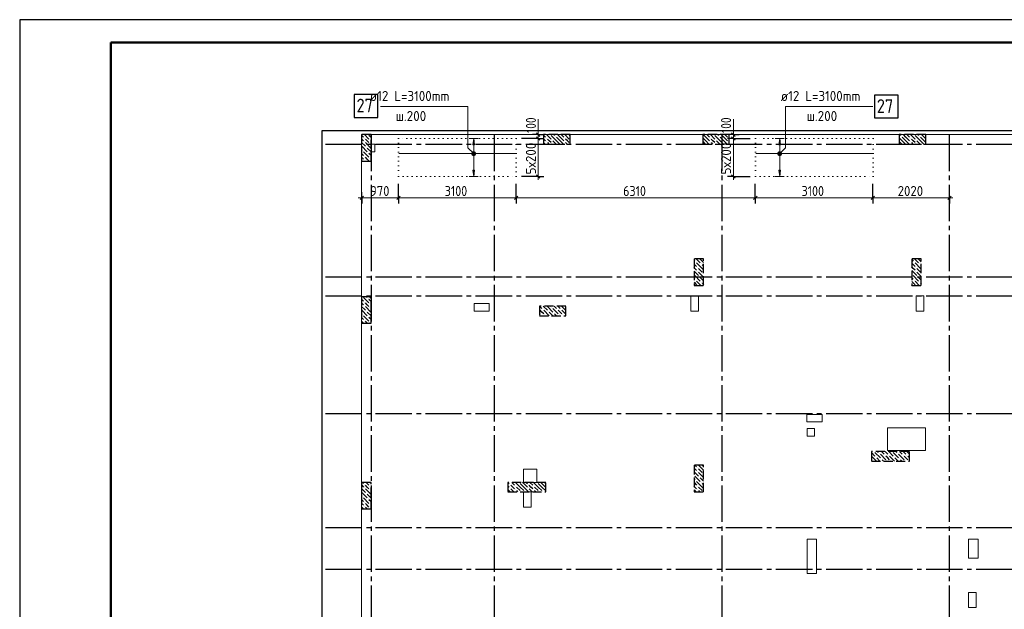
# Model space of a CAD drawing. Header units: millimetres. Extents: x 0 to 50400, y -76 to 35640.
# Tile 2 of 10: x 0 to 25967, y 20107 to 35640. Entities that reach past the tile are written whole.
import ezdxf

# ---------------------------------------------------------------- set-up
doc = ezdxf.new("R2010")
doc.units = ezdxf.units.MM
for name, pattern in [('______2', [324, 240, -84]), ('______5', [1320, 960, -120, 120, -120]), ('______9', [120, 0, -120])]:
    doc.linetypes.add(name, pattern=pattern)
for name, color, linetype, lineweight in [('Standard', 7, 'Continuous', 25), ('ДОП Верх по Х', 7, 'Continuous', 25), ('ЖБ Перекрытие верхний уровень', 7, 'Continuous', 35), ('ЖБ Пилон', 7, 'Continuous', 35), ('Общий01', 7, 'Continuous', 13), ('Позиционная метка номер позиции', 7, 'Continuous', 13), ('Размерная линия_ общее', 7, 'Continuous', 13), ('Тени', 7, 'Continuous', 13)]:
    doc.layers.add(name, color=color, linetype=linetype, lineweight=lineweight)
doc.layers.add('Оси', color=7, linetype='______5', true_color=0x656565)
doc.styles.add('ISOCPEUR', font='txt')

msp = doc.modelspace()

# ---------------------------------------------------------------- hatches: boundary and pattern name
at = {"layer": 'ДОП Верх по Х', "linetype": 'Continuous', "lineweight": 13, "transparency": 33554687}
for points in [[(11997, 32344), (11973, 32512), (11949, 32344)], [(20068, 32344), (20044, 32512), (20020, 32344)]]:
    msp.add_hatch(color=7, dxfattribs=at).paths.add_polyline_path(points)
for points in [[(11997, 31680), (11973, 31512), (11949, 31680)], [(20068, 31680), (20044, 31512), (20020, 31680)]]:
    msp.add_hatch(color=7, dxfattribs=at).paths.add_polyline_path(points, flags=16)
at = {"layer": 'ЖБ Пилон', "linetype": 'Continuous', "lineweight": -3, "transparency": 33554687}
for points in [[(9087, 32521), (9092, 32526), (9096, 32521), (9092, 32516)], [(9231, 32473), (9236, 32478), (9240, 32473), (9236, 32468)], [(13887, 32521), (13892, 32526), (13896, 32521), (13892, 32516)], [(14031, 32473), (14036, 32478), (14040, 32473), (14036, 32468)], [(14127, 32569), (14132, 32574), (14136, 32569), (14132, 32564)], [(14367, 32521), (14372, 32526), (14376, 32521), (14372, 32516)], [(14511, 32473), (14515, 32478), (14515, 32469)], [(18207, 32521), (18212, 32526), (18216, 32521), (18212, 32516)], [(18351, 32473), (18356, 32478), (18360, 32473), (18356, 32468)], [(18447, 32569), (18452, 32574), (18456, 32569), (18452, 32564)], [(18687, 32521), (18692, 32526), (18696, 32521), (18692, 32516)], [(23247, 32569), (23252, 32574), (23256, 32569), (23252, 32564)], [(23487, 32521), (23492, 32526), (23496, 32521), (23492, 32516)], [(23631, 32473), (23636, 32478), (23640, 32473), (23636, 32468)], [(23727, 32569), (23732, 32574), (23736, 32569), (23732, 32564)], [(9087, 32425), (9092, 32430), (9096, 32425), (9092, 32421)], [(9135, 32281), (9140, 32286), (9144, 32281), (9140, 32276)], [(9231, 32377), (9236, 32382), (9240, 32377), (9236, 32372)], [(13887, 32425), (13892, 32430), (13896, 32425), (13892, 32421)], [(14031, 32377), (14036, 32382), (14040, 32377), (14036, 32372)], [(14367, 32425), (14372, 32430), (14376, 32425), (14372, 32421)], [(14511, 32377), (14515, 32382), (14515, 32373)], [(18207, 32425), (18212, 32430), (18216, 32425), (18212, 32421)], [(18351, 32377), (18356, 32382), (18360, 32377), (18356, 32372)], [(18687, 32425), (18692, 32430), (18696, 32425), (18692, 32421)], [(23487, 32425), (23492, 32430), (23496, 32425), (23492, 32421)], [(23631, 32377), (23636, 32382), (23640, 32377), (23636, 32372)], [(9039, 32185), (9044, 32190), (9048, 32185), (9044, 32181)], [(9087, 32041), (9092, 32046), (9096, 32041), (9092, 32036)], [(9087, 31945), (9092, 31950), (9096, 31945), (9092, 31941)], [(9183, 32137), (9188, 32142), (9192, 32137), (9188, 32132)], [(9231, 31993), (9236, 31998), (9240, 31993), (9236, 31988)], [(17823, 29257), (17828, 29262), (17832, 29257), (17828, 29252)], [(17871, 29113), (17876, 29118), (17880, 29113), (17876, 29108)], [(17967, 29209), (17972, 29214), (17976, 29209), (17972, 29204)], [(23583, 29257), (23588, 29262), (23592, 29257), (23588, 29252)], [(23631, 29113), (23636, 29118), (23640, 29113), (23636, 29108)], [(23727, 29209), (23732, 29214), (23736, 29209), (23732, 29204)], [(17871, 29017), (17876, 29022), (17880, 29017), (17876, 29012)], [(17919, 28873), (17924, 28878), (17928, 28873), (17924, 28868)], [(18015, 28969), (18020, 28974), (18024, 28969), (18020, 28964)], [(23535, 28921), (23540, 28926), (23544, 28921), (23540, 28916)], [(23631, 29017), (23636, 29022), (23640, 29017), (23636, 29012)], [(23679, 28873), (23684, 28878), (23688, 28873), (23684, 28868)], [(23775, 28969), (23775, 28970), (23775, 28969)], [(17823, 28777), (17828, 28782), (17832, 28777), (17828, 28772)], [(17967, 28729), (17972, 28734), (17976, 28729), (17972, 28724)], [(23583, 28777), (23588, 28782), (23592, 28777), (23588, 28772)], [(23727, 28729), (23732, 28734), (23736, 28729), (23732, 28724)], [(9045, 28342), (9044, 28341), (9042, 28342)], [(9087, 28201), (9092, 28206), (9096, 28201), (9092, 28196)], [(9087, 28105), (9092, 28110), (9096, 28105), (9092, 28101)], [(9183, 28297), (9188, 28302), (9192, 28297), (9188, 28292)], [(9231, 28153), (9236, 28158), (9240, 28153), (9236, 28148)], [(9231, 28057), (9236, 28062), (9240, 28057), (9236, 28052)], [(14031, 28057), (14036, 28062), (14040, 28057), (14036, 28052)], [(9039, 27865), (9044, 27870), (9048, 27865), (9044, 27861)], [(9135, 27961), (9140, 27966), (9144, 27961), (9140, 27956)], [(9183, 27817), (9188, 27822), (9192, 27817), (9188, 27812)], [(13743, 27865), (13748, 27870), (13752, 27865), (13748, 27861)], [(13791, 28009), (13796, 28014), (13800, 28009), (13796, 28005)], [(13839, 27865), (13844, 27870), (13848, 27865), (13844, 27861)], [(13935, 27961), (13940, 27966), (13944, 27961), (13940, 27956)], [(14079, 27913), (14084, 27918), (14088, 27913), (14084, 27908)], [(14175, 28009), (14180, 28014), (14184, 28009), (14180, 28005)], [(14223, 27865), (14228, 27870), (14232, 27865), (14228, 27861)], [(14271, 28009), (14276, 28014), (14280, 28009), (14276, 28005)], [(14319, 27865), (14324, 27870), (14328, 27865), (14324, 27861)], [(9087, 27721), (9092, 27726), (9096, 27721), (9092, 27716)], [(9231, 27673), (9236, 27678), (9240, 27673), (9236, 27668)], [(22533, 24262), (22532, 24261), (22530, 24262)], [(22671, 24217), (22676, 24222), (22680, 24217), (22676, 24212)], [(22815, 24169), (22820, 24174), (22824, 24169), (22820, 24165)], [(22911, 24169), (22916, 24174), (22920, 24169), (22916, 24165)], [(23013, 24262), (23012, 24261), (23010, 24262)], [(23151, 24217), (23156, 24222), (23160, 24217), (23156, 24212)], [(23295, 24169), (23300, 24174), (23304, 24169), (23300, 24165)], [(23391, 24169), (23396, 24174), (23400, 24169), (23396, 24165)], [(22479, 24025), (22484, 24030), (22488, 24025), (22484, 24021)], [(22575, 24121), (22580, 24126), (22584, 24121), (22580, 24116)], [(22719, 24073), (22724, 24078), (22728, 24073), (22724, 24068)], [(22863, 24025), (22868, 24030), (22872, 24025), (22868, 24021)], [(22959, 24025), (22964, 24030), (22968, 24025), (22964, 24021)], [(23055, 24121), (23060, 24126), (23064, 24121), (23060, 24116)], [(23199, 24073), (23204, 24078), (23208, 24073), (23204, 24068)], [(23343, 24025), (23348, 24030), (23352, 24025), (23348, 24021)], [(23439, 24025), (23444, 24030), (23448, 24025), (23444, 24021)], [(17871, 23833), (17876, 23838), (17880, 23833), (17876, 23828)], [(17871, 23737), (17876, 23742), (17880, 23737), (17876, 23732)], [(18015, 23689), (18020, 23694), (18024, 23689), (18020, 23685)], [(9087, 23401), (9092, 23406), (9096, 23401), (9092, 23396)], [(12927, 23401), (12932, 23406), (12936, 23401), (12932, 23396)], [(13167, 23449), (13170, 23452), (13173, 23452), (13176, 23449), (13172, 23445)], [(13407, 23401), (13412, 23406), (13416, 23401), (13412, 23396)], [(13647, 23449), (13650, 23452), (13653, 23452), (13656, 23449), (13652, 23445)], [(17823, 23497), (17828, 23502), (17832, 23497), (17828, 23492)], [(17919, 23593), (17924, 23598), (17928, 23593), (17924, 23588)], [(17967, 23449), (17972, 23454), (17976, 23449), (17972, 23445)], [(9087, 23305), (9092, 23310), (9096, 23305), (9092, 23301)], [(9135, 23161), (9140, 23166), (9144, 23161), (9140, 23156)], [(9231, 23353), (9236, 23358), (9240, 23353), (9236, 23348)], [(9231, 23257), (9236, 23262), (9240, 23257), (9236, 23252)], [(12927, 23305), (12932, 23310), (12936, 23305), (12932, 23301)], [(13071, 23353), (13076, 23358), (13080, 23353), (13076, 23348)], [(13071, 23257), (13076, 23262), (13080, 23257), (13076, 23252)], [(13215, 23209), (13220, 23214), (13224, 23209), (13220, 23205)], [(13311, 23209), (13316, 23214), (13320, 23209), (13316, 23205)], [(13407, 23305), (13412, 23310), (13416, 23305), (13412, 23301)], [(13551, 23353), (13556, 23358), (13560, 23353), (13556, 23348)], [(13551, 23257), (13556, 23262), (13560, 23257), (13556, 23252)], [(13695, 23209), (13700, 23214), (13704, 23209), (13700, 23205)], [(13791, 23209), (13796, 23214), (13800, 23209), (13796, 23205)], [(17871, 23353), (17876, 23358), (17880, 23353), (17876, 23348)], [(17871, 23257), (17876, 23262), (17880, 23257), (17876, 23252)], [(18015, 23209), (18020, 23214), (18024, 23209), (18020, 23205)], [(9039, 23065), (9044, 23070), (9048, 23065), (9044, 23061)], [(9087, 22921), (9092, 22926), (9096, 22921), (9092, 22916)], [(9183, 23017), (9188, 23022), (9192, 23017), (9188, 23012)], [(9231, 22873), (9236, 22878), (9240, 22873), (9236, 22868)], [(9087, 22825), (9092, 22830), (9096, 22825), (9092, 22821)], [(9231, 22777), (9236, 22782), (9240, 22777), (9236, 22772)]]:
    msp.add_hatch(color=7, dxfattribs=at).paths.add_polyline_path(points, flags=16)
at = {"layer": 'Позиционная метка номер позиции', "linetype": 'Continuous', "lineweight": 13, "transparency": 33554687}
for points in [[(11935, 32074), (11987, 32164), (11921, 32099)], [(11921, 32099), (11987, 32164), (11959, 32164)], [(11921, 32099), (11959, 32164), (11921, 32126)], [(11921, 32126), (11959, 32164), (11935, 32151)], [(11935, 32074), (12011, 32151), (11987, 32164)], [(11959, 32060), (12011, 32151), (11935, 32074)], [(11959, 32060), (12025, 32126), (12011, 32151)], [(11987, 32060), (12025, 32126), (11959, 32060)], [(11987, 32060), (12025, 32099), (12025, 32126)], [(12025, 32099), (11987, 32060), (12011, 32074)], [(19993, 32126), (20083, 32074), (20006, 32151)], [(19993, 32099), (20058, 32060), (19993, 32126)], [(19993, 32126), (20058, 32060), (20083, 32074)], [(20031, 32060), (19993, 32099), (20006, 32074)], [(19993, 32099), (20031, 32060), (20058, 32060)], [(20006, 32151), (20096, 32099), (20031, 32164)], [(20006, 32151), (20083, 32074), (20096, 32099)], [(20031, 32164), (20096, 32099), (20096, 32126)], [(20031, 32164), (20096, 32126), (20058, 32164)], [(20058, 32164), (20096, 32126), (20083, 32151)]]:
    msp.add_hatch(color=7, dxfattribs=at).paths.add_polyline_path(points)

# ---------------------------------------------------------------- linework, layer by layer
at = {"layer": 'Standard', "color": 7, "linetype": 'Continuous', "lineweight": 25, "transparency": 33554687}
msp.add_line((2400, 35040), (2400, 1270), dxfattribs=at)
msp.add_lwpolyline([(0, 0), (50400, 0), (50400, 35640), (0, 35640), (0, 0)], close=True, dxfattribs=at)
at = {"layer": 'Standard', "color": 7, "linetype": 'Continuous', "lineweight": 50, "transparency": 33554687}
msp.add_lwpolyline([(2400, 35040), (49800, 35040), (49800, 600), (2400, 600), (2400, 35040)], close=True, dxfattribs=at)
at = {"layer": 'Standard', "color": 254, "linetype": 'Continuous', "lineweight": -3, "true_color": 0xc4c4ff, "transparency": 33554687}
msp.add_lwpolyline([(7965, 10212), (40365, 10212), (40365, 32712), (7965, 32712), (7965, 10212)], dxfattribs=at)
at = {"layer": 'ДОП Верх по Х', "color": 251, "linetype": 'Continuous', "lineweight": 13, "true_color": 0x494949, "transparency": 33554687}
for p, q in [((11973, 32512), (11853, 32512)), ((11973, 32512), (11949, 32344)), ((11997, 32344), (11973, 32512)), ((11973, 32512), (12093, 32512)), ((11973, 32512), (11973, 32512)), ((20044, 32512), (19924, 32512)), ((20044, 32512), (20020, 32344)), ((20068, 32344), (20044, 32512)), ((20044, 32512), (20164, 32512)), ((20044, 32512), (20044, 32512)), ((11949, 32344), (11997, 32344)), ((11973, 31680), (11973, 32344)), ((20020, 32344), (20068, 32344)), ((20044, 31680), (20044, 32344)), ((11973, 31512), (11949, 31680)), ((11949, 31680), (11997, 31680)), ((11997, 31680), (11973, 31512)), ((20044, 31512), (20020, 31680)), ((20020, 31680), (20068, 31680)), ((20068, 31680), (20044, 31512)), ((11973, 31512), (11853, 31512)), ((11973, 31512), (12093, 31512)), ((11973, 31512), (11973, 31512)), ((20044, 31512), (19924, 31512)), ((20044, 31512), (20164, 31512)), ((20044, 31512), (20044, 31512))]:
    msp.add_line(p, q, dxfattribs=at)
at = {"layer": 'ДОП Верх по Х', "color": 7, "linetype": 'Continuous', "lineweight": 18, "transparency": 33554687}
for p, q in [((13084, 32112), (9996, 32112)), ((22499, 32112), (19411, 32112))]:
    msp.add_line(p, q, dxfattribs=at)
at = {"layer": 'ДОП Верх по Х', "color": 7, "linetype": 'Continuous', "lineweight": 25, "transparency": 33554687}
for points in [[(8823, 33067), (9447, 33067), (9447, 33667), (8823, 33667), (8823, 33067)], [(22545, 33053), (23169, 33053), (23169, 33653), (22545, 33653), (22545, 33053)]]:
    msp.add_lwpolyline(points, dxfattribs=at)
at = {"layer": 'ЖБ Перекрытие верхний уровень', "color": 7, "linetype": 'Continuous', "lineweight": 18, "transparency": 33554687}
for p, q in [((30365, 32612), (9015, 32612)), ((9015, 32612), (9015, 13862)), ((9365, 32362), (9265, 32362)), ((9265, 32362), (9265, 32162)), ((9365, 32162), (9365, 32362)), ((9265, 32162), (9365, 32162)), ((17904, 28362), (17704, 28362)), ((17704, 28362), (17704, 27962)), ((17904, 27962), (17904, 28362)), ((23845, 28362), (23645, 28362)), ((23645, 28362), (23645, 27962)), ((23845, 27962), (23845, 28362)), ((12385, 28162), (11985, 28162)), ((11985, 28162), (11985, 27962)), ((12385, 27962), (12385, 28162)), ((11985, 27962), (12385, 27962)), ((17704, 27962), (17904, 27962)), ((23645, 27962), (23845, 27962)), ((21163, 25242), (20763, 25242)), ((20763, 25242), (20763, 25042)), ((21163, 25042), (21163, 25242)), ((20763, 25042), (21163, 25042)), ((20964, 24872), (20764, 24872)), ((20764, 24872), (20764, 24672)), ((20764, 24672), (20964, 24672)), ((20964, 24672), (20964, 24872)), ((23885, 24892), (22885, 24892)), ((22885, 24892), (22885, 24292)), ((23885, 24292), (23885, 24892)), ((22885, 24292), (23885, 24292)), ((13641, 23802), (13291, 23802)), ((13291, 23802), (13291, 23452)), ((13641, 23452), (13641, 23802)), ((13291, 23452), (13641, 23452)), ((13486, 23202), (13286, 23202)), ((13286, 23202), (13286, 22802)), ((13486, 22802), (13486, 23202)), ((13286, 22802), (13486, 22802)), ((21015, 21952), (20765, 21952)), ((20765, 21952), (20765, 21052)), ((21015, 21052), (21015, 21952)), ((25275, 21952), (25025, 21952)), ((25025, 21952), (25025, 21452)), ((25275, 21452), (25275, 21952)), ((25025, 21452), (25275, 21452)), ((20765, 21052), (21015, 21052)), ((25225, 20552), (25025, 20552)), ((25025, 20552), (25025, 20152)), ((25225, 20152), (25225, 20552)), ((25025, 20152), (25225, 20152))]:
    msp.add_line(p, q, dxfattribs=at)
at = {"layer": 'ЖБ Пилон', "color": 253, "linetype": '______2', "lineweight": -3, "true_color": 0xa0a0a0, "transparency": 33554687}
for p, q in [((9265, 32612), (9015, 32612)), ((9015, 32612), (9015, 31912)), ((9265, 31912), (9265, 32612)), ((14515, 32612), (13815, 32612)), ((13815, 32612), (13815, 32362)), ((14515, 32362), (14515, 32612)), ((18715, 32612), (18015, 32612)), ((18015, 32612), (18015, 32362)), ((18715, 32362), (18715, 32612)), ((23895, 32612), (23195, 32612)), ((23195, 32612), (23195, 32362)), ((23895, 32362), (23895, 32612)), ((13815, 32362), (14515, 32362)), ((18015, 32362), (18715, 32362)), ((23195, 32362), (23895, 32362)), ((9015, 31912), (9265, 31912)), ((18035, 29342), (17785, 29342)), ((17785, 29342), (17785, 28642)), ((18035, 28642), (18035, 29342)), ((23775, 29342), (23525, 29342)), ((23525, 29342), (23525, 28642)), ((23775, 28642), (23775, 29342)), ((17785, 28642), (18035, 28642)), ((23525, 28642), (23775, 28642)), ((9265, 28342), (9015, 28342)), ((9015, 28342), (9015, 27642)), ((9265, 27642), (9265, 28342)), ((14405, 28092), (13705, 28092)), ((13705, 28092), (13705, 27842)), ((14405, 27842), (14405, 28092)), ((13705, 27842), (14405, 27842)), ((9015, 27642), (9265, 27642)), ((23465, 24262), (22465, 24262)), ((22465, 24262), (22465, 24012)), ((23465, 24012), (23465, 24262)), ((18035, 23902), (17785, 23902)), ((17785, 23902), (17785, 23202)), ((18035, 23202), (18035, 23902)), ((22465, 24012), (23465, 24012)), ((9265, 23452), (9015, 23452)), ((9015, 23452), (9015, 22752)), ((9265, 22752), (9265, 23452)), ((13875, 23452), (12875, 23452)), ((12875, 23452), (12875, 23202)), ((13875, 23202), (13875, 23452)), ((12875, 23202), (13875, 23202)), ((17785, 23202), (18035, 23202)), ((9015, 22752), (9265, 22752))]:
    msp.add_line(p, q, dxfattribs=at)
at = {"layer": 'ЖБ Пилон', "color": 253, "linetype": 'Continuous', "lineweight": -3, "true_color": 0xa0a0a0, "transparency": 33554687}
for p, q in [((9015, 32598), (9068, 32545)), ((9015, 32502), (9068, 32449)), ((9096, 32612), (9212, 32497)), ((9164, 32449), (9116, 32497)), ((9265, 32540), (9212, 32593)), ((13815, 32598), (13868, 32545)), ((13815, 32502), (13868, 32449)), ((13896, 32612), (14012, 32497)), ((13964, 32449), (13916, 32497)), ((14156, 32449), (14012, 32593)), ((14088, 32612), (14108, 32593)), ((14156, 32545), (14252, 32449)), ((14252, 32545), (14184, 32612)), ((14252, 32545), (14348, 32449)), ((14280, 32612), (14348, 32545)), ((14376, 32612), (14492, 32497)), ((14444, 32449), (14396, 32497)), ((14515, 32570), (14492, 32593)), ((18015, 32526), (18092, 32449)), ((18092, 32545), (18024, 32612)), ((18092, 32545), (18188, 32449)), ((18120, 32612), (18188, 32545)), ((18216, 32612), (18332, 32497)), ((18284, 32449), (18236, 32497)), ((18476, 32449), (18332, 32593)), ((18408, 32612), (18428, 32593)), ((18476, 32545), (18572, 32449)), ((18572, 32545), (18504, 32612)), ((18572, 32545), (18668, 32449)), ((18600, 32612), (18668, 32545)), ((18696, 32612), (18715, 32594)), ((23276, 32449), (23195, 32530)), ((23208, 32612), (23228, 32593)), ((23276, 32545), (23372, 32449)), ((23372, 32545), (23304, 32612)), ((23372, 32545), (23468, 32449)), ((23400, 32612), (23468, 32545)), ((23496, 32612), (23612, 32497)), ((23564, 32449), (23516, 32497)), ((23756, 32449), (23612, 32593)), ((23688, 32612), (23708, 32593)), ((23756, 32545), (23852, 32449)), ((23852, 32545), (23784, 32612)), ((23852, 32545), (23895, 32502)), ((23880, 32612), (23895, 32598)), ((9015, 32406), (9116, 32305)), ((9020, 32209), (9015, 32214)), ((9020, 32305), (9164, 32161)), ((9116, 32401), (9260, 32257)), ((9212, 32401), (9164, 32449)), ((9164, 32257), (9265, 32156)), ((9260, 32449), (9265, 32444)), ((9260, 32353), (9265, 32348)), ((13815, 32406), (13858, 32362)), ((13916, 32401), (13954, 32362)), ((14012, 32401), (13964, 32449)), ((14060, 32449), (14147, 32362)), ((14156, 32449), (14242, 32362)), ((14252, 32449), (14338, 32362)), ((14396, 32401), (14434, 32362)), ((14492, 32401), (14444, 32449)), ((18015, 32430), (18082, 32362)), ((18092, 32449), (18178, 32362)), ((18236, 32401), (18274, 32362)), ((18332, 32401), (18284, 32449)), ((18380, 32449), (18467, 32362)), ((18476, 32449), (18562, 32362)), ((18572, 32449), (18658, 32362)), ((23195, 32434), (23267, 32362)), ((23276, 32449), (23362, 32362)), ((23372, 32449), (23458, 32362)), ((23516, 32401), (23554, 32362)), ((23612, 32401), (23564, 32449)), ((23660, 32449), (23747, 32362)), ((23756, 32449), (23842, 32362)), ((23852, 32449), (23895, 32406)), ((9015, 32118), (9068, 32065)), ((9015, 32022), (9068, 31969)), ((9068, 32161), (9212, 32017)), ((9164, 31969), (9116, 32017)), ((9212, 31921), (9164, 31969)), ((9265, 32060), (9212, 32113)), ((9260, 31969), (9265, 31964)), ((9015, 31926), (9028, 31912)), ((9116, 31921), (9124, 31912)), ((17785, 29300), (17804, 29281)), ((17785, 29204), (17852, 29137)), ((17804, 29089), (17785, 29108)), ((17852, 29041), (17804, 29089)), ((17838, 29342), (17948, 29233)), ((17996, 29089), (17852, 29233)), ((17900, 29089), (17996, 28993)), ((18035, 29242), (17948, 29329)), ((17996, 29185), (18035, 29146)), ((17996, 29089), (18035, 29050)), ((18030, 29342), (18035, 29338)), ((23525, 29320), (23564, 29281)), ((23525, 29224), (23612, 29137)), ((23564, 29089), (23525, 29128)), ((23612, 29041), (23564, 29089)), ((23598, 29342), (23708, 29233)), ((23756, 29089), (23612, 29233)), ((23660, 29089), (23756, 28993)), ((23775, 29262), (23708, 29329)), ((23756, 29185), (23775, 29166)), ((23756, 29089), (23775, 29070)), ((17785, 29012), (17900, 28897)), ((17804, 28897), (17948, 28753)), ((17900, 28993), (18035, 28858)), ((18035, 28762), (17948, 28849)), ((23525, 29032), (23660, 28897)), ((23525, 28840), (23564, 28801)), ((23564, 28897), (23708, 28753)), ((23660, 28993), (23775, 28878)), ((23775, 28782), (23708, 28849)), ((17785, 28820), (17804, 28801)), ((17785, 28724), (17852, 28657)), ((17962, 28642), (17852, 28753)), ((17996, 28705), (18035, 28666)), ((23525, 28744), (23612, 28657)), ((23530, 28642), (23525, 28648)), ((23722, 28642), (23612, 28753)), ((23756, 28705), (23775, 28686)), ((9068, 28321), (9212, 28177)), ((9142, 28342), (9164, 28321)), ((9238, 28342), (9265, 28316)), ((9015, 28278), (9068, 28225)), ((9015, 28182), (9068, 28129)), ((9015, 28086), (9116, 27985)), ((9164, 28129), (9116, 28177)), ((9116, 28081), (9260, 27937)), ((9212, 28081), (9164, 28129)), ((9265, 28220), (9212, 28273)), ((9260, 28129), (9265, 28124)), ((13713, 28092), (13772, 28033)), ((13809, 28092), (13916, 27985)), ((13916, 28081), (14060, 27937)), ((14012, 28081), (14000, 28092)), ((14096, 28092), (14156, 28033)), ((14193, 28092), (14252, 28033)), ((14289, 28092), (14396, 27985)), ((14396, 28081), (14405, 28072)), ((9020, 27889), (9015, 27894)), ((9015, 27798), (9068, 27745)), ((9020, 27985), (9164, 27841)), ((9068, 27841), (9212, 27697)), ((9164, 27937), (9265, 27836)), ((9265, 27740), (9212, 27793)), ((9260, 28033), (9265, 28028)), ((13705, 27908), (13724, 27889)), ((13772, 27937), (13724, 27985)), ((13820, 27889), (13772, 27937)), ((13820, 27985), (13962, 27842)), ((13964, 27937), (14058, 27842)), ((14060, 28033), (14204, 27889)), ((14154, 27842), (14108, 27889)), ((14252, 27937), (14204, 27985)), ((14300, 27889), (14252, 27937)), ((14300, 27985), (14405, 27880)), ((9015, 27702), (9068, 27649)), ((9164, 27649), (9116, 27697)), ((9170, 27642), (9164, 27649)), ((9260, 27649), (9265, 27644)), ((22465, 24236), (22556, 24145)), ((22556, 24241), (22700, 24097)), ((22652, 24241), (22630, 24262)), ((22700, 24193), (22844, 24049)), ((22726, 24262), (22796, 24193)), ((22823, 24262), (22892, 24193)), ((22919, 24262), (23036, 24145)), ((23036, 24241), (23180, 24097)), ((23132, 24241), (23110, 24262)), ((23180, 24193), (23324, 24049)), ((23206, 24262), (23276, 24193)), ((23303, 24262), (23372, 24193)), ((23399, 24262), (23465, 24196)), ((17806, 23902), (17852, 23857)), ((17996, 23809), (17903, 23902)), ((17998, 23902), (18035, 23866)), ((22465, 24140), (22592, 24012)), ((22604, 24097), (22688, 24012)), ((22785, 24012), (22748, 24049)), ((22892, 24097), (22844, 24145)), ((22940, 24049), (22892, 24097)), ((22940, 24145), (23072, 24012)), ((23084, 24097), (23168, 24012)), ((23265, 24012), (23228, 24049)), ((23372, 24097), (23324, 24145)), ((23420, 24049), (23372, 24097)), ((23420, 24145), (23465, 24100)), ((17804, 23809), (17785, 23828)), ((17785, 23732), (17900, 23617)), ((17852, 23761), (17804, 23809)), ((17900, 23809), (17996, 23713)), ((17900, 23713), (18035, 23578)), ((17996, 23809), (18035, 23770)), ((9015, 23382), (9068, 23329)), ((9040, 23452), (9068, 23425)), ((9164, 23329), (9116, 23377)), ((9136, 23452), (9212, 23377)), ((9265, 23420), (9232, 23452)), ((12880, 23452), (12908, 23425)), ((13004, 23329), (12956, 23377)), ((12976, 23452), (13052, 23377)), ((13196, 23329), (13072, 23452)), ((13196, 23425), (13292, 23329)), ((13292, 23425), (13264, 23452)), ((13292, 23425), (13388, 23329)), ((13360, 23452), (13388, 23425)), ((13484, 23329), (13436, 23377)), ((13456, 23452), (13532, 23377)), ((13676, 23329), (13552, 23452)), ((13676, 23425), (13772, 23329)), ((13772, 23425), (13744, 23452)), ((13772, 23425), (13868, 23329)), ((13840, 23452), (13868, 23425)), ((17785, 23540), (17804, 23521)), ((17785, 23444), (17852, 23377)), ((17804, 23617), (17948, 23473)), ((17996, 23329), (17852, 23473)), ((18035, 23482), (17948, 23569)), ((17996, 23425), (18035, 23386)), ((9015, 23286), (9116, 23185)), ((9020, 23185), (9164, 23041)), ((9116, 23281), (9260, 23137)), ((9212, 23281), (9164, 23329)), ((9164, 23137), (9265, 23036)), ((9260, 23329), (9265, 23324)), ((9260, 23233), (9265, 23228)), ((12875, 23362), (12908, 23329)), ((12875, 23266), (12938, 23202)), ((12956, 23281), (13034, 23202)), ((13052, 23281), (13004, 23329)), ((13100, 23329), (13196, 23233)), ((13100, 23233), (13130, 23202)), ((13196, 23329), (13292, 23233)), ((13292, 23329), (13418, 23202)), ((13436, 23281), (13514, 23202)), ((13532, 23281), (13484, 23329)), ((13580, 23329), (13676, 23233)), ((13580, 23233), (13610, 23202)), ((13676, 23329), (13772, 23233)), ((13772, 23329), (13875, 23226)), ((17804, 23329), (17785, 23348)), ((17785, 23252), (17834, 23202)), ((17852, 23281), (17804, 23329)), ((17900, 23329), (17996, 23233)), ((17900, 23233), (17930, 23202)), ((17996, 23329), (18035, 23290)), ((9020, 23089), (9015, 23094)), ((9015, 22998), (9068, 22945)), ((9015, 22902), (9068, 22849)), ((9068, 23041), (9212, 22897)), ((9164, 22849), (9116, 22897)), ((9265, 22940), (9212, 22993)), ((9015, 22806), (9068, 22752)), ((9116, 22801), (9164, 22752)), ((9212, 22801), (9164, 22849)), ((9260, 22849), (9265, 22844)), ((9260, 22753), (9260, 22752))]:
    msp.add_line(p, q, dxfattribs=at)
at = {"layer": 'Общий01', "color": 7, "linetype": 'Continuous', "lineweight": 13, "transparency": 33554687}
for p, q in [((13674, 32612), (13674, 33022)), ((18821, 32612), (18821, 33022))]:
    msp.add_line(p, q, dxfattribs=at)
at = {"layer": 'Оси', "color": 8, "linetype": '______5', "lineweight": -3, "transparency": 33554687}
for p, q in [((9265, 32612), (9265, 8317)), ((12515, 32612), (12515, 8317)), ((18515, 32612), (18515, 8317)), ((24515, 32612), (24515, 8317)), ((8065, 32362), (42963, 32362)), ((8065, 28862), (42963, 28862)), ((8065, 28362), (42963, 28362)), ((8065, 25262), (42963, 25262)), ((8065, 22262), (42963, 22262)), ((8065, 21162), (42963, 21162))]:
    msp.add_line(p, q, dxfattribs=at)
at = {"layer": 'Позиционная метка номер позиции', "color": 7, "linetype": 'Continuous', "lineweight": 13, "transparency": 33554687}
for p, q in [((11935, 32151), (11935, 32151)), ((11935, 32074), (11935, 32074)), ((12011, 32151), (12011, 32151)), ((12011, 32074), (12011, 32074)), ((20006, 32151), (20006, 32151)), ((20006, 32074), (20006, 32074)), ((20083, 32151), (20083, 32151)), ((20083, 32074), (20083, 32074))]:
    msp.add_line(p, q, dxfattribs=at)
for points in [[(11973, 32112), (11817, 32268), (11817, 33357), (9517, 33357)], [(20044, 32112), (20200, 32268), (20200, 33357), (22500, 33357)]]:
    msp.add_lwpolyline(points, dxfattribs=at)
for centre in [(11973, 32112), (20044, 32112)]:
    msp.add_circle(centre, 54, dxfattribs=at)
at = {"layer": 'Размерная линия_ общее', "color": 7, "linetype": 'Continuous', "lineweight": -3, "transparency": 33554687}
for p, q in [((13674, 32612), (13524, 32612)), ((13674, 32512), (13524, 32512)), ((13674, 32612), (13824, 32612)), ((13674, 32512), (13824, 32512)), ((18821, 32612), (18671, 32612)), ((18821, 32512), (18671, 32512)), ((18821, 32612), (18971, 32612)), ((18821, 32612), (18912, 32612)), ((18821, 32512), (18971, 32512)), ((18821, 32512), (19262, 32512)), ((13674, 31512), (13233, 31512)), ((13674, 31512), (13524, 31512)), ((13674, 31512), (13824, 31512)), ((18821, 31512), (18671, 31512)), ((18821, 31512), (18971, 31512)), ((18821, 31512), (19262, 31512)), ((9020, 30945), (9020, 31095)), ((9020, 30945), (9020, 31036)), ((9020, 30945), (9020, 30795)), ((9990, 30945), (9990, 31095)), ((9990, 30945), (9990, 30795)), ((13090, 30945), (13090, 31095)), ((13090, 30945), (13090, 30795)), ((19400, 30945), (19400, 31095)), ((19400, 30945), (19400, 30795)), ((22500, 30945), (22500, 31095)), ((22500, 30945), (22500, 30795)), ((24520, 30945), (24520, 31095)), ((24520, 30945), (24520, 30795)), ((24520, 30945), (24520, 30945))]:
    msp.add_line(p, q, dxfattribs=at)
at = {"layer": 'Размерная линия_ общее', "color": 7, "linetype": 'Continuous', "lineweight": 25, "transparency": 33554687}
for p, q in [((13629, 32657), (13719, 32567)), ((13629, 32557), (13719, 32467)), ((18776, 32657), (18866, 32567)), ((18776, 32557), (18866, 32467)), ((13629, 31557), (13719, 31467)), ((18776, 31557), (18866, 31467)), ((8975, 30900), (9065, 30990)), ((9945, 30900), (10035, 30990)), ((13045, 30900), (13135, 30990)), ((19355, 30900), (19445, 30990)), ((22455, 30900), (22545, 30990)), ((24475, 30900), (24565, 30990))]:
    msp.add_line(p, q, dxfattribs=at)
at = {"layer": 'Размерная линия_ общее', "color": 7, "linetype": 'Continuous', "lineweight": 13, "transparency": 33554687}
for p, q in [((13674, 32612), (13674, 32702)), ((13674, 32512), (13674, 31512)), ((18821, 32612), (18821, 32702)), ((18821, 32512), (18821, 31512)), ((13674, 31512), (13674, 31422)), ((18821, 31512), (18821, 31422)), ((9020, 30945), (8930, 30945)), ((9020, 30945), (9990, 30945)), ((9990, 30945), (13090, 30945)), ((13090, 30945), (19400, 30945)), ((19400, 30945), (22500, 30945)), ((22500, 30945), (24520, 30945)), ((24520, 30945), (24610, 30945))]:
    msp.add_line(p, q, dxfattribs=at)
at = {"layer": 'Размерная линия_ общее', "color": 7, "linetype": 'Continuous', "lineweight": -3, "transparency": 33554687}
for points in [[(13674, 32512), (13653, 32512), (13653, 32512), (13233, 32512)], [(13674, 32612), (13653, 32612), (13653, 32612), (13583, 32612)], [(9990, 30945), (9990, 30955), (9990, 30955), (9990, 30955), (9990, 30955), (9990, 30955), (9990, 30955), (9990, 30955), (9990, 30955), (9990, 31045), (9990, 31045), (9990, 31312)], [(13090, 30945), (13090, 30955), (13090, 30955), (13090, 30955), (13090, 30955), (13090, 30955), (13090, 30955), (13090, 31312)], [(19400, 30945), (19400, 30955), (19400, 30955), (19400, 30955), (19400, 30955), (19400, 31312)], [(22500, 30945), (22500, 30955), (22500, 30955), (22500, 31312)]]:
    msp.add_lwpolyline(points, dxfattribs=at)
at = {"layer": 'Размерная линия_ общее', "color": 7, "linetype": 'Continuous', "lineweight": 13, "transparency": 33554687}
for points in [[(13674, 32612), (13674, 32529), (13674, 32529), (13674, 32512)], [(18821, 32612), (18821, 32530), (18821, 32530), (18821, 32512)]]:
    msp.add_lwpolyline(points, dxfattribs=at)
at = {"layer": 'Тени', "color": 7, "linetype": '______9', "lineweight": 13, "transparency": 33554687}
for p, q in [((9990, 32512), (9990, 31512)), ((13090, 32512), (9990, 32512)), ((13090, 31512), (13090, 32512)), ((19405, 32512), (19405, 31512)), ((22505, 32512), (19405, 32512)), ((22505, 31512), (22505, 32512)), ((9990, 31512), (13090, 31512)), ((19405, 31512), (22505, 31512))]:
    msp.add_line(p, q, dxfattribs=at)

# ---------------------------------------------------------------- texts
at = {"layer": 'ДОП Верх по Х', "color": 7, "linetype": 'Continuous', "lineweight": 13, "transparency": 33554687, "attachment_point": 7, "style": 'ISOCPEUR'}
for s, insert, char_height, width in [('\\W0.94;ø12 L=3100mm ', (9229, 33498), 264, 2525.26), ('\\W0.94;ø12 L=3100mm ', (20068, 33498), 264, 2525.25), ('\\W0.87;27', (8883, 33199), 360, 660.97), ('\\W0.87;27', (22605, 33185), 360, 660.97), ('\\W0.95;ш.200 ', (9915, 32970), 264, 1154.56), ('\\W0.95;ш.200 ', (20754, 32970), 264, 1154.56)]:
    msp.add_mtext(s, dxfattribs=dict(at, insert=insert, char_height=char_height, width=width))
at = {"layer": 'Размерная линия_ общее', "color": 7, "linetype": 'Continuous', "lineweight": 25, "transparency": 33554687, "char_height": 264, "attachment_point": 7, "rotation": 90, "style": 'ISOCPEUR'}
for s, insert, width in [('\\W0.83;100', (13614, 32657), 610.29), ('\\W0.83;100', (18761, 32657), 610.29), ('\\W0.95;5х200', (13614, 31564), 1048.03), ('\\W0.95;5х200', (18761, 31564), 1048.03)]:
    msp.add_mtext(s, dxfattribs=dict(at, insert=insert, width=width))
at = {"layer": 'Размерная линия_ общее', "color": 7, "linetype": 'Continuous', "lineweight": 25, "transparency": 33554687, "char_height": 264, "attachment_point": 7, "style": 'ISOCPEUR'}
for s, insert, width in [('\\W0.91;970', (9241, 30995), 674.39), ('\\W0.87;3100', (11210, 30995), 800.28), ('\\W0.87;6310', (15915, 30995), 800.28), ('\\W0.87;3100', (20620, 30995), 800.3), ('\\W0.93;2020', (23154, 30995), 861.72)]:
    msp.add_mtext(s, dxfattribs=dict(at, insert=insert, width=width))

doc.saveas('drawing.dxf')
